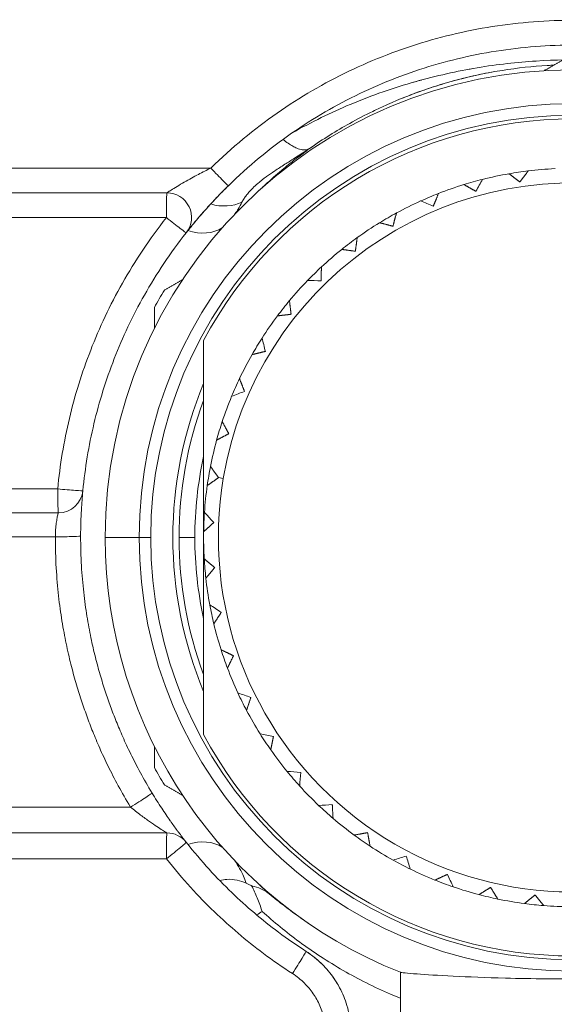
# Model space of a CAD drawing. Header units: centimetres. Extents: x -122 to 72759, y 3298 to 43172.
# Tile 193 of 243: x 31567.76 to 31568.84, y 17262.93 to 17264.93. Entities that reach past the tile are written whole.
import ezdxf

# ---------------------------------------------------------------- set-up
doc = ezdxf.new("R2010")
doc.units = ezdxf.units.CM
doc.header["$MEASUREMENT"] = 0
doc.layers.get('0').update_dxf_attribs({"lineweight": 5})
doc.layers.add('San_urządzenia', color=158, linetype='Continuous', lineweight=25)

# ---------------------------------------------------------------- blocks, each defined once
blk = doc.blocks.new('G$C4145E6B9')
at = {"color": 0, "linetype": 'Continuous', "lineweight": 0, "extrusion": (0, 1, 0)}
for p, q in [((-2.773, -66.293), (-2.773, -66.292)), ((-5.549, -67.361), (-5.549, -67.361)), ((-7.356, -68.16), (-27.397, -68.16)), ((-27.361, -68.661), (-8.246, -68.661)), ((-27.37, -69.164), (-8.257, -69.164)), ((-7.099, -74.462), (-7.198, -74.445)), ((-27.372, -74.674), (-10.466, -74.674)), ((-27.363, -75.161), (-10.452, -75.161)), ((-10.514, -75.646), (-27.399, -75.646)), ((-8.81, -75.661), (-9.5, -75.661)), ((-8.574, -75.661), (-8.81, -75.661)), ((-7.678, -75.661), (-8, -75.661)), ((-8.987, -81.136), (-27.403, -81.136)), ((-27.368, -81.661), (-8.246, -81.661)), ((-27.377, -82.188), (-8.257, -82.188)), ((-3.5, -88.994), (-3.5, -84.493))]:
    blk.add_line(p, q, dxfattribs=at)
at = {"color": 0, "linetype": 'Continuous', "lineweight": 0, "extrusion": (0, 0, -1)}
for centre, radius, start, end in [((0, -75.661), 9.5, 0, 90), ((0, -75.661), 8.81, 0, 180), ((0, -75.661), 8.5, 28.0725, 151.9275), ((0, -75.661), 7.5, 83.0968, 87.2804), ((0, -75.661), 7.5, 75.8968, 80.0804), ((0, -75.661), 7.5, 68.6968, 72.8804), ((8.246, -69.161), 0.5, 90, 218.2466), ((0, -75.661), 7.5, 61.4968, 65.6804), ((0, -75.661), 7.5, 54.2968, 58.4804), ((0, -75.661), 7.5, 47.0968, 51.2804), ((0, -75.661), 7.5, 39.8968, 44.0804), ((0, -75.661), 9.7, 28.8021, 31.1979), ((0, -75.661), 7.5, 32.6968, 36.8804), ((0, -75.661), 7.5, 25.4968, 29.6804), ((0, -75.661), 8.125, 337.3801, 22.6199), ((0, -75.661), 7.5, 18.2968, 22.4804), ((0, -75.661), 7.5, 11.0968, 15.2804), ((0, -75.661), 7.678, 0, 12.377), ((0, -75.661), 7.5, 3.8968, 8.0804), ((0, -75.661), 7.5, 356.6968, 0.8804), ((0, -75.661), 9.5, 291.6078, 0), ((0, -75.661), 7.678, 347.623, 0), ((0, -75.661), 7.5, 349.4968, 353.6804), ((0, -75.661), 7.5, 342.2968, 346.4804), ((0, -75.661), 7.5, 335.0968, 339.2804), ((0, -75.661), 7.5, 327.8968, 332.0804), ((0, -75.661), 8.5, 208.0725, 331.9275), ((0, -75.661), 7.5, 320.6968, 324.8804), ((0, -75.661), 9.7, 328.8021, 331.1979), ((0, -75.661), 7.5, 313.4968, 317.6804), ((0, -75.661), 7.5, 306.2968, 310.4804), ((8.246, -82.161), 0.5, 90, 141.7534), ((0, -75.661), 7.5, 299.0968, 303.2804), ((0, -75.661), 7.5, 291.8968, 296.0804), ((0, -75.661), 7.5, 284.6968, 288.8804), ((0, -75.661), 7.5, 277.4968, 281.6804), ((0, -75.661), 7.5, 270.2968, 274.4804)]:
    blk.add_arc(centre, radius, start, end, dxfattribs=at)
at = {"color": 0, "linetype": 'Continuous', "lineweight": 0}
for centre, radius, start, end in [((0, -75.661), 8.574, 0, 180), ((0, -75.661), 7.5, 104.1032, 107.1196), ((0, -75.661), 7.5, 96.9032, 99.9196), ((0, -75.661), 7.2, 350.4114, 170.4114), ((0, -75.661), 7.5, 111.3032, 114.3196), ((0, -75.661), 7.5, 118.5032, 121.5196), ((0, -75.661), 7.5, 125.7032, 128.7196), ((0, -75.661), 7.5, 132.9032, 135.9196), ((0, -75.661), 7.5, 140.1032, 143.1196), ((0, -75.661), 7.5, 147.3032, 150.3196), ((0, -75.661), 7.5, 154.5032, 157.5196), ((0, -75.661), 8, 159.6359, 200.3641), ((0, -75.661), 7.5, 161.7032, 164.7196), ((0, -75.661), 7.5, 168.9032, 171.9196), ((0, -75.661), 7.2, 170.4114, 350.4114), ((-10.452, -74.661), 0.5, 270, 354.535), ((0, -75.661), 7.5, 176.1032, 179.1196), ((0, -75.661), 8.81, 180, 0), ((0, -75.661), 8.574, 180, 0), ((0, -75.661), 7.5, 183.3032, 186.3196), ((0, -75.661), 7.5, 190.5032, 193.5196), ((0, -75.661), 7.5, 197.7032, 200.7196), ((0, -75.661), 7.5, 204.9032, 207.9196), ((0, -75.661), 7.5, 212.1032, 215.1196), ((0, -75.661), 7.5, 219.3032, 222.3196), ((0, -75.661), 7.5, 226.5032, 229.5196), ((0, -75.661), 7.5, 233.7032, 236.7196), ((0, -75.661), 7.5, 240.9032, 243.9196), ((0, -75.661), 7.5, 248.1032, 251.1196), ((0, -75.661), 7.5, 255.3032, 258.3196), ((0, -75.661), 7.5, 262.5032, 265.5196)]:
    blk.add_arc(centre, radius, start, end, dxfattribs=at)
for centre, major_axis, ratio, start_param, end_param in [((-7.346, -68.159), (0.35, -0.357), 0.015743, -1.582869, 0), ((-7.267, -68.039), (0.774, -0.634), 0.806005, -1.083537, -0.356834), ((-8.246, -69.161), (0.393, -0.31), 0.018331, -1.58436, -0.000001), ((-7.745, -68.606), (0.76, -0.65), 0.765026, -1.072629, -0.232911), ((-10.452, -74.661), (0.498, -0.048), 0.028649, -1.596096, 0.000001), ((-10.5, -75.631), (0.5, -0.001), 0.029852, -1.598863, 0), ((-8.975, -81.111), (0.427, 0.26), 0.030141, -1.617243, 0), ((-8.246, -82.161), (0.393, 0.31), 0.028336, -1.621152, 0), ((-5.688, -84.487), (0.271, 0.42), 0.020785, -1.631053, 0)]:
    blk.add_ellipse(centre, major_axis=major_axis, ratio=ratio, start_param=start_param, end_param=end_param, dxfattribs=at)
at = {"color": 0, "linetype": 'Continuous', "lineweight": 0, "extrusion": (0, 0, -1)}
for centre, major_axis, ratio, start_param, end_param in [((-9.983, -82.867), (13.886, 24.656), 0.000001, -0.955207, -0.943071), ((-8.246, -69.161), (0, 0.5), 0.02202, -1.576823, 0), ((12.3, -75.103), (26.202, -10.687), 0.000001, -2.198522, -2.186386), ((11.23, -70.614), (28.296, -0.291), 0.000001, -2.198522, -2.186386), ((-2.344, -87.748), (-6.755, 27.479), 0.000001, -0.955207, -0.943071), ((8.584, -66.835), (26.416, 10.146), 0.000001, -2.198522, -2.186386), ((-10.452, -74.661), (0, -0.5), 0.027917, 0, 1.544731), ((6.565, -86.077), (-23.735, 15.407), 0.000001, -0.955207, -0.943071), ((8.949, -84.117), (-26.821, 9.02), 0.000001, -0.955207, -0.943071), ((9.939, -82.928), (-27.74, 5.588), 0.000001, -0.955207, -0.943071), ((10.771, -81.626), (-28.221, 2.067), 0.000001, -0.955207, -0.943071), ((-4.332, -64.136), (2.067, 28.221), 0.000001, -2.198522, -2.186386), ((11.434, -80.229), (-28.258, -1.487), 0.000001, -0.955207, -0.943071), ((-8.246, -82.161), (0, 0.5), 0.022042, -1.624206, 0), ((-7.745, -82.717), (0.76, 0.65), 0.76503, -1.072623, -0.232906), ((12.21, -77.242), (-27, -8.467), 0.000001, -0.955207, -0.943071), ((-8.27, -66.54), (-8.467, 27.001), 0.000001, -2.198522, -2.186386), ((-9.348, -67.648), (-11.785, 25.726), 0.000001, -2.198522, -2.186386)]:
    blk.add_ellipse(centre, major_axis=major_axis, ratio=ratio, start_param=start_param, end_param=end_param, dxfattribs=at)
at = {"color": 0, "linetype": 'Continuous', "lineweight": 0}
for points, knots in [([(-7.356, -68.16), (-6.926, -67.739), (-6.473, -67.367), (-6.005, -67.041), (-5.536, -66.715), (-5.052, -66.433), (-4.546, -66.191), (-4.04, -65.948), (-3.511, -65.745), (-2.971, -65.585), (-2.43, -65.426), (-1.877, -65.31), (-1.318, -65.24), (-0.76, -65.169), (-0.195, -65.144), (0.368, -65.163), (0.93, -65.183), (1.491, -65.248), (2.044, -65.358), (2.597, -65.467), (3.142, -65.622), (3.664, -65.816), (4.186, -66.01), (4.684, -66.244), (5.144, -66.502), (5.604, -66.76), (6.025, -67.043), (6.393, -67.325), (6.761, -67.606), (7.076, -67.886), (7.356, -68.16)], [0, 0, 0, 0, 0.1, 0.1, 0.1, 0.2, 0.2, 0.2, 0.3, 0.3, 0.3, 0.4, 0.4, 0.4, 0.5, 0.5, 0.5, 0.6, 0.6, 0.6, 0.7, 0.7, 0.7, 0.8, 0.8, 0.8, 0.9, 0.9, 0.9, 1, 1, 1, 1]), ([(-6.996, -68.516), (-6.591, -68.119), (-6.158, -67.763), (-5.711, -67.452), (-5.264, -67.141), (-4.805, -66.875), (-4.324, -66.644), (-3.843, -66.413), (-3.34, -66.22), (-2.825, -66.069), (-2.311, -65.917), (-1.785, -65.807), (-1.254, -65.74), (-0.722, -65.673), (-0.186, -65.648), (0.35, -65.667), (0.885, -65.686), (1.418, -65.748), (1.944, -65.852), (2.47, -65.956), (2.989, -66.103), (3.485, -66.288), (3.981, -66.472), (4.456, -66.694), (4.893, -66.94), (5.33, -67.185), (5.73, -67.454), (6.08, -67.722), (6.431, -67.99), (6.732, -68.258), (6.996, -68.516)], [0, 0, 0, 0, 0.1, 0.1, 0.1, 0.2, 0.2, 0.2, 0.3, 0.3, 0.3, 0.4, 0.4, 0.4, 0.5, 0.5, 0.5, 0.6, 0.6, 0.6, 0.7, 0.7, 0.7, 0.8, 0.8, 0.8, 0.9, 0.9, 0.9, 1, 1, 1, 1]), ([(-5.705, -67.448), (-5.303, -67.22), (-4.447, -66.807), (-3.191, -66.376), (-1.923, -66.096), (-0.73, -65.964), (0.409, -65.949), (1.586, -66.047), (2.413, -66.203), (2.838, -66.309)], [0.0198281, 0.0198281, 0.0198281, 0.0198281, 0.1428571, 0.2857143, 0.4285714, 0.5714286, 0.7142857, 0.8571429, 1, 1, 1, 1]), ([(-0.383, -66.068), (-0.422, -66.069), (-0.461, -66.071), (-0.5, -66.073), (-0.505, -66.073), (-0.509, -66.074), (-0.513, -66.074), (-0.809, -66.091), (-1.116, -66.123), (-1.429, -66.173), (-1.498, -66.184), (-1.568, -66.196), (-1.638, -66.208), (-1.841, -66.246), (-2.046, -66.29), (-2.253, -66.343), (-2.443, -66.391), (-2.635, -66.446), (-2.828, -66.509), (-2.891, -66.529), (-2.955, -66.551), (-3.019, -66.573), (-3.265, -66.658), (-3.513, -66.756), (-3.764, -66.868), (-3.862, -66.911), (-3.961, -66.957), (-4.06, -67.006), (-4.215, -67.081), (-4.372, -67.162), (-4.529, -67.25), (-4.799, -67.4), (-5.072, -67.569), (-5.346, -67.76)], [0.4866371, 0.4866371, 0.4866371, 0.4866371, 0.5, 0.5, 0.5, 0.5015374, 0.5015374, 0.5015374, 0.6025799, 0.6025799, 0.6025799, 0.625, 0.625, 0.625, 0.6902068, 0.6902068, 0.6902068, 0.75, 0.75, 0.75, 0.7697191, 0.7697191, 0.7697191, 0.8454596, 0.8454596, 0.8454596, 0.875, 0.875, 0.875, 0.9211019, 0.9211019, 0.9211019, 1, 1, 1, 1]), ([(-2.024, -66.136), (-2.043, -66.139), (-2.062, -66.143), (-2.081, -66.146), (-2.096, -66.149), (-2.111, -66.152), (-2.126, -66.154)], [0.58093958, 0.58093958, 0.58093958, 0.58093958, 0.58758906, 0.58758906, 0.58758906, 0.59275878, 0.59275878, 0.59275878, 0.59275878]), ([(-3.452, -66.735), (-3.398, -66.714), (-3.345, -66.693), (-3.292, -66.672), (-3.137, -66.613), (-2.984, -66.559), (-2.831, -66.51), (-2.757, -66.486), (-2.683, -66.463), (-2.609, -66.441), (-2.365, -66.369), (-2.124, -66.308), (-1.885, -66.257), (-1.807, -66.241), (-1.729, -66.225), (-1.651, -66.211)], [0.1862947, 0.1862947, 0.1862947, 0.1862947, 0.2025936, 0.2025936, 0.2025936, 0.25, 0.25, 0.25, 0.2730951, 0.2730951, 0.2730951, 0.3492503, 0.3492503, 0.3492503, 0.3742463, 0.3742463, 0.3742463, 0.3742463]), ([(-3.069, -66.369), (-3.114, -66.381), (-3.159, -66.393), (-3.204, -66.406), (-3.221, -66.411), (-3.238, -66.416), (-3.256, -66.421)], [0.69931093, 0.69931093, 0.69931093, 0.69931093, 0.71428571, 0.71428571, 0.71428571, 0.72000847, 0.72000847, 0.72000847, 0.72000847]), ([(-5.883, -67.575), (-5.815, -67.633), (-5.748, -67.68), (-5.684, -67.716), (-5.658, -67.73), (-5.631, -67.743), (-5.606, -67.753), (-5.566, -67.769), (-5.528, -67.78), (-5.493, -67.785), (-5.436, -67.792), (-5.386, -67.784), (-5.346, -67.76)], [0.0244637, 0.0244637, 0.0244637, 0.0244637, 0.3333333, 0.3333333, 0.3333333, 0.4626741, 0.4626741, 0.4626741, 0.6666667, 0.6666667, 0.6666667, 1, 1, 1, 1]), ([(-5.347, -67.761), (-5.437, -67.823), (-5.526, -67.879), (-5.609, -67.932), (-5.624, -67.942), (-5.639, -67.951), (-5.654, -67.96), (-5.721, -68.003), (-5.786, -68.043), (-5.847, -68.081), (-5.921, -68.128), (-5.991, -68.173), (-6.055, -68.215), (-6.115, -68.255), (-6.17, -68.293), (-6.219, -68.33), (-6.222, -68.332), (-6.225, -68.334), (-6.229, -68.337), (-6.242, -68.346), (-6.254, -68.356), (-6.266, -68.365), (-6.285, -68.379), (-6.302, -68.393), (-6.319, -68.406), (-6.336, -68.419), (-6.352, -68.432), (-6.367, -68.445), (-6.408, -68.479), (-6.444, -68.511), (-6.476, -68.542), (-6.508, -68.572), (-6.536, -68.601), (-6.56, -68.628), (-6.585, -68.654), (-6.606, -68.68), (-6.625, -68.704), (-6.627, -68.706), (-6.628, -68.708), (-6.63, -68.71), (-6.648, -68.733), (-6.663, -68.755), (-6.678, -68.778), (-6.694, -68.802), (-6.709, -68.827), (-6.721, -68.851)], [0.0000119, 0.0000119, 0.0000119, 0.0000119, 0.1, 0.1, 0.1, 0.1180674, 0.1180674, 0.1180674, 0.2, 0.2, 0.2, 0.3, 0.3, 0.3, 0.3939811, 0.3939811, 0.3939811, 0.4, 0.4, 0.4, 0.425, 0.425, 0.425, 0.4625, 0.4625, 0.4625, 0.5, 0.5, 0.5, 0.6, 0.6, 0.6, 0.7, 0.7, 0.7, 0.8, 0.8, 0.8, 0.8083536, 0.8083536, 0.8083536, 0.9, 0.9, 0.9, 1, 1, 1, 1]), ([(-5.346, -67.761), (-5.398, -67.798), (-5.451, -67.837), (-5.506, -67.879), (-5.542, -67.906), (-5.578, -67.934), (-5.616, -67.963), (-5.697, -68.026), (-5.782, -68.094), (-5.871, -68.168), (-5.886, -68.18), (-5.901, -68.193), (-5.916, -68.205), (-6.021, -68.294), (-6.133, -68.392), (-6.25, -68.5), (-6.262, -68.511), (-6.275, -68.523), (-6.288, -68.535), (-6.318, -68.564), (-6.349, -68.593), (-6.381, -68.623)], [0, 0, 0, 0, 0.1214263, 0.1214263, 0.1214263, 0.2, 0.2, 0.2, 0.3716657, 0.3716657, 0.3716657, 0.4, 0.4, 0.4, 0.6, 0.6, 0.6, 0.621637, 0.621637, 0.621637, 0.6733798, 0.6733798, 0.6733798, 0.6733798]), ([(-8.246, -68.661), (-8.247, -68.661), (-8.241, -68.657), (-8.227, -68.648), (-8.214, -68.638), (-8.192, -68.624), (-8.16, -68.604), (-8.128, -68.584), (-8.086, -68.558), (-8.04, -68.53), (-7.994, -68.502), (-7.943, -68.472), (-7.893, -68.444), (-7.843, -68.415), (-7.793, -68.387), (-7.745, -68.361), (-7.698, -68.335), (-7.652, -68.311), (-7.607, -68.287), (-7.563, -68.264), (-7.52, -68.242), (-7.478, -68.221), (-7.436, -68.2), (-7.395, -68.179), (-7.356, -68.16)], [0.0000023, 0.0000023, 0.0000023, 0.0000023, 0.125, 0.125, 0.125, 0.25, 0.25, 0.25, 0.375, 0.375, 0.375, 0.5, 0.5, 0.5, 0.625, 0.625, 0.625, 0.75, 0.75, 0.75, 0.875, 0.875, 0.875, 1, 1, 1, 1]), ([(-6.996, -68.516), (-6.996, -68.516), (-6.996, -68.516), (-6.996, -68.516), (-6.996, -68.516), (-6.997, -68.516), (-6.997, -68.517), (-6.998, -68.518), (-6.999, -68.519), (-7.002, -68.521), (-7.003, -68.523), (-7.01, -68.53), (-7.015, -68.535), (-7.034, -68.553), (-7.047, -68.566), (-7.078, -68.597), (-7.095, -68.614), (-7.207, -68.727), (-7.299, -68.825), (-7.456, -68.996), (-7.523, -69.073), (-7.636, -69.203), (-7.683, -69.26), (-7.76, -69.353), (-7.791, -69.391), (-7.823, -69.432), (-7.831, -69.442), (-7.84, -69.453), (-7.842, -69.455), (-7.844, -69.458), (-7.844, -69.459), (-7.848, -69.463), (-7.85, -69.466), (-7.851, -69.468), (-7.852, -69.468), (-7.852, -69.469), (-7.852, -69.469), (-7.852, -69.469), (-7.852, -69.469), (-7.852, -69.469), (-7.852, -69.469), (-7.852, -69.469), (-7.852, -69.469), (-7.852, -69.469), (-7.852, -69.469), (-7.852, -69.469)], [0, 0, 0, 0, 0.000014, 0.000014, 0.000123, 0.000123, 0.00187, 0.00187, 0.004828, 0.004828, 0.012716, 0.012716, 0.033751, 0.033751, 0.089851, 0.089851, 0.164659, 0.164659, 0.567978, 0.567978, 0.901621, 0.901621, 1.19143, 1.19143, 1.463915, 1.463915, 1.590051, 1.590051, 1.631991, 1.631991, 1.645968, 1.645968, 1.715904, 1.715904, 1.729006, 1.729006, 1.73392, 1.73392, 1.735762, 1.735762, 1.737509, 1.737509, 1.737564, 1.737564, 1.737578, 1.737578, 1.737578, 1.737578]), ([(-7.369, -68.901), (-7.368, -68.9), (-7.368, -68.9), (-7.368, -68.899), (-7.322, -68.85), (-7.278, -68.803), (-7.236, -68.758), (-7.236, -68.758), (-7.236, -68.758), (-7.236, -68.758)], [0.6240982, 0.6240982, 0.6240982, 0.6240982, 0.625, 0.625, 0.625, 0.75, 0.75, 0.75, 0.7500827, 0.7500827, 0.7500827, 0.7500827]), ([(-6.721, -68.851), (-6.744, -68.898), (-6.77, -68.945), (-6.799, -68.991), (-6.817, -69.022), (-6.837, -69.052), (-6.858, -69.083), (-6.861, -69.088), (-6.865, -69.093), (-6.868, -69.098)], [0, 0, 0, 0, 0.3333333, 0.3333333, 0.3333333, 0.5565043, 0.5565043, 0.5565043, 0.5921361, 0.5921361, 0.5921361, 0.5921361]), ([(-10.466, -74.674), (-10.42, -74.191), (-10.341, -73.714), (-10.229, -73.245), (-10.118, -72.775), (-9.974, -72.313), (-9.796, -71.856), (-9.618, -71.398), (-9.405, -70.945), (-9.15, -70.495), (-8.896, -70.045), (-8.6, -69.6), (-8.257, -69.164)], [0, 0, 0, 0, 0.25, 0.25, 0.25, 0.5, 0.5, 0.5, 0.75, 0.75, 0.75, 1, 1, 1, 1]), ([(-7.756, -69.349), (-7.727, -69.313), (-7.69, -69.268), (-7.65, -69.221), (-7.649, -69.219), (-7.647, -69.217), (-7.646, -69.216)], [0.2636319, 0.2636319, 0.2636319, 0.2636319, 0.375, 0.375, 0.375, 0.379342, 0.379342, 0.379342, 0.379342]), ([(-9.955, -74.709), (-9.911, -74.252), (-9.835, -73.797), (-9.729, -73.35), (-9.623, -72.903), (-9.487, -72.464), (-9.317, -72.029), (-9.148, -71.595), (-8.945, -71.164), (-8.703, -70.736), (-8.461, -70.308), (-8.178, -69.882), (-7.854, -69.471)], [0, 0, 0, 0, 0.25, 0.25, 0.25, 0.5, 0.5, 0.5, 0.75, 0.75, 0.75, 1, 1, 1, 1]), ([(-7.854, -69.471), (-7.853, -69.47), (-7.847, -69.463), (-7.833, -69.445), (-7.825, -69.435), (-7.814, -69.421), (-7.801, -69.404)], [0.0000045, 0.0000045, 0.0000045, 0.0000045, 0.125, 0.125, 0.125, 0.1979977, 0.1979977, 0.1979977, 0.1979977]), ([(-7.5, -75.661), (-7.5, -75.172), (-7.5, -74.635), (-7.5, -73.571), (-7.5, -73.043), (-7.5, -72.378), (-7.5, -72.151), (-7.5, -71.888), (-7.5, -71.787), (-7.5, -71.689), (-7.5, -71.661), (-7.5, -71.661)], [-1.6600196, -1.6600196, -1.6600196, -1.6600196, -1.51337, -1.51337, -1.3667204, -1.3667204, -1.305381, -1.305381, -1.2698658, -1.2698658, -1.2450147, -1.2450147, -1.2450147, -1.2450147]), ([(-9.982, -74.832), (-9.973, -74.807), (-9.966, -74.781), (-9.96, -74.748), (-9.959, -74.742), (-9.957, -74.73), (-9.956, -74.725), (-9.956, -74.72), (-9.956, -74.718), (-9.955, -74.717), (-9.955, -74.716), (-9.955, -74.715), (-9.955, -74.715), (-9.955, -74.714), (-9.955, -74.713), (-9.955, -74.712), (-9.955, -74.711), (-9.955, -74.711), (-9.955, -74.711), (-9.955, -74.711), (-9.955, -74.711), (-9.955, -74.711), (-9.955, -74.711), (-9.955, -74.711), (-9.955, -74.713), (-9.956, -74.72), (-9.956, -74.728), (-9.957, -74.738)], [0, 0, 0, 0, 0.0802714, 0.0802714, 0.1000882, 0.1000882, 0.114965, 0.114965, 0.1180877, 0.1180877, 0.1200967, 0.1200967, 0.1221165, 0.1221165, 0.1241361, 0.1241361, 0.1323818, 0.1323818, 0.1403895, 0.1403895, 0.149833, 0.149833, 0.1644075, 0.1644075, 0.2364831, 0.2364831, 0.3658004, 0.3658004, 0.3658004, 0.3658004]), ([(-9.972, -74.907), (-9.971, -74.906), (-9.971, -74.906), (-9.971, -74.905), (-9.967, -74.846), (-9.963, -74.796), (-9.959, -74.762), (-9.957, -74.734), (-9.955, -74.717), (-9.955, -74.711)], [0.597051, 0.597051, 0.597051, 0.597051, 0.6, 0.6, 0.6, 0.8, 0.8, 0.8, 0.9584984, 0.9584984, 0.9584984, 0.9584984]), ([(-10.514, -75.646), (-10.514, -75.596), (-10.512, -75.546), (-10.508, -75.5), (-10.505, -75.453), (-10.501, -75.41), (-10.495, -75.37), (-10.49, -75.331), (-10.484, -75.295), (-10.478, -75.264), (-10.473, -75.233), (-10.467, -75.207), (-10.462, -75.189), (-10.457, -75.171), (-10.454, -75.161), (-10.452, -75.161)], [0, 0, 0, 0, 0.2, 0.2, 0.2, 0.4, 0.4, 0.4, 0.6, 0.6, 0.6, 0.8, 0.8, 0.8, 1, 1, 1, 1]), ([(-10, -75.633), (-10, -75.534), (-9.998, -75.442), (-9.995, -75.354), (-9.993, -75.266), (-9.989, -75.183), (-9.985, -75.107), (-9.985, -75.107), (-9.985, -75.106), (-9.985, -75.106)], [0, 0, 0, 0, 0.2, 0.2, 0.2, 0.4, 0.4, 0.4, 0.4010713, 0.4010713, 0.4010713, 0.4010713]), ([(-8.987, -81.136), (-9.077, -80.988), (-9.159, -80.843), (-9.235, -80.704), (-9.311, -80.566), (-9.379, -80.432), (-9.442, -80.304), (-9.505, -80.176), (-9.561, -80.053), (-9.613, -79.937), (-9.664, -79.821), (-9.71, -79.712), (-9.753, -79.605), (-9.796, -79.498), (-9.837, -79.393), (-9.876, -79.286), (-9.914, -79.179), (-9.952, -79.071), (-9.989, -78.958), (-10.026, -78.846), (-10.062, -78.73), (-10.097, -78.609), (-10.132, -78.488), (-10.166, -78.363), (-10.199, -78.231), (-10.232, -78.099), (-10.264, -77.961), (-10.294, -77.816), (-10.324, -77.671), (-10.353, -77.518), (-10.379, -77.357), (-10.405, -77.196), (-10.429, -77.026), (-10.449, -76.847), (-10.469, -76.667), (-10.485, -76.478), (-10.497, -76.278), (-10.508, -76.078), (-10.515, -75.867), (-10.514, -75.646)], [0, 0, 0, 0, 0.076923, 0.076923, 0.076923, 0.153846, 0.153846, 0.153846, 0.230769, 0.230769, 0.230769, 0.307692, 0.307692, 0.307692, 0.384615, 0.384615, 0.384615, 0.461538, 0.461538, 0.461538, 0.538462, 0.538462, 0.538462, 0.615385, 0.615385, 0.615385, 0.692308, 0.692308, 0.692308, 0.769231, 0.769231, 0.769231, 0.846154, 0.846154, 0.846154, 0.923077, 0.923077, 0.923077, 1, 1, 1, 1]), ([(-8.547, -80.852), (-8.633, -80.71), (-8.712, -80.573), (-8.783, -80.441), (-8.855, -80.309), (-8.921, -80.182), (-8.98, -80.06), (-9.04, -79.939), (-9.094, -79.822), (-9.143, -79.712), (-9.192, -79.602), (-9.235, -79.498), (-9.276, -79.396), (-9.317, -79.294), (-9.356, -79.194), (-9.393, -79.093), (-9.43, -78.992), (-9.466, -78.888), (-9.501, -78.781), (-9.536, -78.675), (-9.57, -78.564), (-9.603, -78.45), (-9.637, -78.335), (-9.669, -78.215), (-9.701, -78.09), (-9.732, -77.965), (-9.762, -77.834), (-9.791, -77.696), (-9.82, -77.557), (-9.847, -77.412), (-9.871, -77.259), (-9.896, -77.106), (-9.919, -76.945), (-9.938, -76.774), (-9.957, -76.603), (-9.973, -76.424), (-9.984, -76.234), (-9.994, -76.043), (-10.001, -75.843), (-10, -75.633)], [0, 0, 0, 0, 0.076923, 0.076923, 0.076923, 0.153846, 0.153846, 0.153846, 0.230769, 0.230769, 0.230769, 0.307692, 0.307692, 0.307692, 0.384615, 0.384615, 0.384615, 0.461538, 0.461538, 0.461538, 0.538462, 0.538462, 0.538462, 0.615385, 0.615385, 0.615385, 0.692308, 0.692308, 0.692308, 0.769231, 0.769231, 0.769231, 0.846154, 0.846154, 0.846154, 0.923077, 0.923077, 0.923077, 1, 1, 1, 1]), ([(-7.5, -79.661), (-7.5, -79.661), (-7.5, -79.633), (-7.5, -79.535), (-7.5, -79.434), (-7.5, -79.171), (-7.5, -78.944), (-7.5, -78.279), (-7.5, -77.751), (-7.5, -76.687), (-7.5, -76.15), (-7.5, -75.661)], [1.2450147, 1.2450147, 1.2450147, 1.2450147, 1.2698658, 1.2698658, 1.305381, 1.305381, 1.3667204, 1.3667204, 1.51337, 1.51337, 1.6600196, 1.6600196, 1.6600196, 1.6600196]), ([(-8.246, -81.661), (-8.247, -81.661), (-8.255, -81.657), (-8.27, -81.648), (-8.285, -81.639), (-8.307, -81.625), (-8.337, -81.606), (-8.367, -81.587), (-8.404, -81.563), (-8.448, -81.534), (-8.492, -81.505), (-8.542, -81.471), (-8.598, -81.431), (-8.654, -81.392), (-8.716, -81.347), (-8.782, -81.298), (-8.847, -81.248), (-8.916, -81.194), (-8.987, -81.136)], [0, 0, 0, 0, 0.166667, 0.166667, 0.166667, 0.333333, 0.333333, 0.333333, 0.5, 0.5, 0.5, 0.666667, 0.666667, 0.666667, 0.833333, 0.833333, 0.833333, 1, 1, 1, 1]), ([(-8.176, -81.419), (-8.177, -81.417), (-8.178, -81.415), (-8.18, -81.414), (-8.232, -81.339), (-8.291, -81.253), (-8.352, -81.16)], [0.6632657, 0.6632657, 0.6632657, 0.6632657, 0.6666667, 0.6666667, 0.6666667, 0.8329481, 0.8329481, 0.8329481, 0.8329481]), ([(-7.973, -81.697), (-7.992, -81.671), (-8.014, -81.642), (-8.039, -81.609), (-8.039, -81.608), (-8.04, -81.607), (-8.041, -81.606)], [0.4015393, 0.4015393, 0.4015393, 0.4015393, 0.5, 0.5, 0.5, 0.5028007, 0.5028007, 0.5028007, 0.5028007]), ([(-7.882, -81.815), (-7.895, -81.799), (-7.913, -81.776), (-7.935, -81.747), (-7.935, -81.746), (-7.936, -81.746), (-7.936, -81.746)], [0.198828, 0.198828, 0.198828, 0.198828, 0.3333333, 0.3333333, 0.3333333, 0.3348083, 0.3348083, 0.3348083, 0.3348083]), ([(-5.417, -84.067), (-5.614, -83.94), (-5.801, -83.809), (-5.975, -83.68), (-6.149, -83.55), (-6.31, -83.422), (-6.467, -83.288), (-6.624, -83.155), (-6.777, -83.018), (-6.929, -82.871), (-7.082, -82.725), (-7.234, -82.569), (-7.388, -82.4), (-7.542, -82.231), (-7.699, -82.048), (-7.854, -81.852)], [0, 0, 0, 0, 0.2, 0.2, 0.2, 0.4, 0.4, 0.4, 0.6, 0.6, 0.6, 0.8, 0.8, 0.8, 1, 1, 1, 1]), ([(-5.695, -84.518), (-5.903, -84.384), (-6.1, -84.247), (-6.282, -84.111), (-6.465, -83.974), (-6.634, -83.839), (-6.799, -83.699), (-6.964, -83.559), (-7.125, -83.414), (-7.286, -83.26), (-7.446, -83.106), (-7.606, -82.943), (-7.768, -82.765), (-7.93, -82.587), (-8.094, -82.395), (-8.257, -82.188)], [0, 0, 0, 0, 0.2, 0.2, 0.2, 0.4, 0.4, 0.4, 0.6, 0.6, 0.6, 0.8, 0.8, 0.8, 1, 1, 1, 1]), ([(-6.868, -82.224), (-6.83, -82.279), (-6.797, -82.332), (-6.767, -82.383), (-6.76, -82.397), (-6.752, -82.411), (-6.745, -82.424), (-6.724, -82.462), (-6.706, -82.5), (-6.69, -82.537), (-6.668, -82.586), (-6.649, -82.635), (-6.634, -82.684)], [0.2553234, 0.2553234, 0.2553234, 0.2553234, 0.5, 0.5, 0.5, 0.5651456, 0.5651456, 0.5651456, 0.75, 0.75, 0.75, 1, 1, 1, 1]), ([(-6.634, -82.684), (-6.694, -82.657), (-6.756, -82.635), (-6.888, -82.607), (-6.957, -82.601), (-7.075, -82.61), (-7.122, -82.619), (-7.167, -82.635)], [0.000001, 0.000001, 0.000001, 0.000001, 0.01993294, 0.01993294, 0.04125294, 0.04125294, 0.05697508, 0.05697508, 0.05697508, 0.05697508]), ([(-6.634, -82.684), (-6.615, -82.692), (-6.596, -82.7), (-6.559, -82.718), (-6.541, -82.726), (-6.523, -82.735)], [-0.01225481, -0.01225481, -0.01225481, -0.01225481, -0.0061238, -0.0061238, 0, 0, 0, 0]), ([(-6.523, -82.735), (-6.483, -82.813), (-6.408, -82.979), (-6.341, -83.162), (-6.309, -83.257)], [0.0000495, 0.0000495, 0.0000495, 0.0000495, 0.5, 1, 1, 1, 1]), ([(-6.161, -82.903), (-6.166, -82.899), (-6.168, -82.897), (-6.181, -82.888), (-6.239, -82.841), (-6.392, -82.772), (-6.455, -82.751), (-6.523, -82.735)], [-0.0945751, -0.0945751, -0.0945751, -0.0945751, -0.07753153, -0.07753153, -0.02961518, -0.02961518, 0, 0, 0, 0]), ([(-6.161, -82.903), (-6.063, -82.985), (-5.962, -83.066), (-5.858, -83.146), (-5.707, -83.262), (-5.549, -83.376), (-5.383, -83.489)], [0.0000004, 0.0000004, 0.0000004, 0.0000004, 0.0512549, 0.0512549, 0.0512549, 0.1254819, 0.1254819, 0.1254819, 0.1254819]), ([(-6.309, -83.257), (-6.076, -83.467), (-5.826, -83.673), (-5.552, -83.875), (-5.277, -84.077), (-4.977, -84.274), (-4.664, -84.454), (-4.351, -84.634), (-4.025, -84.796), (-3.7, -84.936), (-3.633, -84.965), (-3.567, -84.992), (-3.5, -85.019)], [0, 0, 0, 0, 0.125, 0.125, 0.125, 0.25, 0.25, 0.25, 0.375, 0.375, 0.375, 0.4006008, 0.4006008, 0.4006008, 0.4006008]), ([(-4.5, -85.748), (-4.5, -85.6), (-4.516, -85.457), (-4.546, -85.321), (-4.576, -85.184), (-4.619, -85.055), (-4.672, -84.937), (-4.724, -84.819), (-4.785, -84.711), (-4.855, -84.611), (-4.924, -84.511), (-5.001, -84.418), (-5.093, -84.327), (-5.185, -84.235), (-5.294, -84.146), (-5.417, -84.067)], [0, 0, 0, 0, 0.2, 0.2, 0.2, 0.4, 0.4, 0.4, 0.6, 0.6, 0.6, 0.8, 0.8, 0.8, 1, 1, 1, 1]), ([(-5.007, -85.781), (-5.007, -85.669), (-5.019, -85.562), (-5.041, -85.46), (-5.064, -85.358), (-5.096, -85.261), (-5.136, -85.172), (-5.175, -85.083), (-5.221, -85.002), (-5.273, -84.927), (-5.325, -84.852), (-5.383, -84.782), (-5.452, -84.713), (-5.521, -84.645), (-5.602, -84.578), (-5.695, -84.518)], [0, 0, 0, 0, 0.2, 0.2, 0.2, 0.4, 0.4, 0.4, 0.6, 0.6, 0.6, 0.8, 0.8, 0.8, 1, 1, 1, 1]), ([(0, -84.629), (-0.175, -84.629), (-0.349, -84.628), (-0.812, -84.623), (-1.094, -84.618), (-1.759, -84.6), (-2.119, -84.586), (-2.732, -84.556), (-2.981, -84.54), (-3.369, -84.511), (-3.484, -84.499), (-3.498, -84.493)], [1.6952605, 1.6952605, 1.6952605, 1.6952605, 1.7478807, 1.7478807, 1.8359623, 1.8359623, 1.9666087, 1.9666087, 2.0977119, 2.0977119, 2.2481757, 2.2481757, 2.2481757, 2.2481757])]:
    blk.add_open_spline(points, degree=3, knots=knots, dxfattribs=at)
for points, weights in [([(-0.576, -66.179), (-0.391, -66.072), (-0.203, -65.963)], [3.20367529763, 3.18682593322, 3.16847007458]), ([(-1.292, -68.273), (-1.178, -68.358), (-1.068, -68.44)], [1.0432686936, 1.04187473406, 1.04011243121]), ([(-1.068, -68.44), (-0.986, -68.329), (-0.901, -68.215)], [1.04011243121, 1.04187473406, 1.0432686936]), ([(-2.208, -68.493), (-2.084, -68.563), (-1.965, -68.63)], [1.0432686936, 1.04187473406, 1.04011243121]), ([(-2.83, -68.932), (-2.778, -68.805), (-2.725, -68.674)], [1.04011243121, 1.04187473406, 1.0432686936]), ([(-3.651, -69.34), (-3.616, -69.207), (-3.579, -69.07)], [1.04011243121, 1.04187473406, 1.0432686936]), ([(-3.921, -69.268), (-3.784, -69.304), (-3.651, -69.34)], [1.0432686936, 1.04187473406, 1.04011243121]), ([(-4.415, -69.847), (-4.396, -69.711), (-4.377, -69.571)], [1.04011243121, 1.04187473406, 1.0432686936]), ([(-4.691, -69.809), (-4.551, -69.829), (-4.415, -69.847)], [1.0432686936, 1.04187473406, 1.04011243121]), ([(-5.109, -70.446), (-5.107, -70.309), (-5.106, -70.167)], [1.04011243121, 1.04187473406, 1.0432686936]), ([(-8.297, -70.637), (-8.109, -70.528), (-7.924, -70.421)], [3.16847007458, 3.18682593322, 3.20367529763]), ([(-8.5, -71.418), (-8.5, -71.205), (-8.5, -70.988)], [3.20275578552, 3.18591125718, 3.167560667]), ([(-5.722, -71.128), (-5.738, -70.991), (-5.754, -70.851)], [1.04011243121, 1.04187473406, 1.0432686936]), ([(-5.999, -71.16), (-5.859, -71.144), (-5.722, -71.128)], [1.0432686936, 1.04187473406, 1.04011243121]), ([(-6.516, -71.947), (-6.379, -71.914), (-6.245, -71.881)], [1.0432686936, 1.04187473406, 1.04011243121]), ([(-6.669, -72.693), (-6.719, -72.565), (-6.77, -72.433)], [1.04011243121, 1.04187473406, 1.0432686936]), ([(-6.989, -73.553), (-7.054, -73.431), (-7.121, -73.307)], [1.04011243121, 1.04187473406, 1.0432686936]), ([(-7.235, -73.684), (-7.11, -73.618), (-6.989, -73.553)], [1.0432686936, 1.04187473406, 1.04011243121]), ([(-7.198, -74.445), (-7.278, -74.333), (-7.36, -74.218)], [1.04011243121, 1.04187473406, 1.0432686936]), ([(-7.426, -74.607), (-7.31, -74.525), (-7.198, -74.445)], [1.0432686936, 1.04187473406, 1.04011243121]), ([(-7.294, -75.357), (-7.387, -75.255), (-7.483, -75.151)], [1.04011243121, 1.04187473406, 1.0432686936]), ([(-7.499, -75.546), (-7.395, -75.45), (-7.294, -75.357)], [1.0432686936, 1.04187473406, 1.04011243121]), ([(-7.274, -76.273), (-7.379, -76.184), (-7.488, -76.093)], [1.04011243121, 1.04187473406, 1.0432686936]), ([(-7.454, -76.487), (-7.363, -76.379), (-7.274, -76.273)], [1.0432686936, 1.04187473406, 1.04011243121]), ([(-7.292, -77.414), (-7.215, -77.296), (-7.14, -77.18)], [1.0432686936, 1.04187473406, 1.04011243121]), ([(-6.893, -78.063), (-7.017, -78.003), (-7.145, -77.942)], [1.04011243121, 1.04187473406, 1.0432686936]), ([(-7.015, -78.315), (-6.953, -78.187), (-6.893, -78.063)], [1.0432686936, 1.04187473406, 1.04011243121]), ([(-6.627, -79.173), (-6.582, -79.039), (-6.538, -78.908)], [1.0432686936, 1.04187473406, 1.04011243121]), ([(-6.135, -79.976), (-6.107, -79.837), (-6.08, -79.702)], [1.0432686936, 1.04187473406, 1.04011243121]), ([(-8.5, -80.334), (-8.5, -80.117), (-8.5, -79.904)], [3.167560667, 3.18591125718, 3.20275578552]), ([(-7.924, -80.901), (-8.109, -80.794), (-8.297, -80.686)], [3.20367529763, 3.18682593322, 3.16847007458]), ([(-4.869, -81.366), (-4.876, -81.224), (-4.884, -81.087)], [1.0432686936, 1.04187473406, 1.04011243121]), ([(-4.165, -81.656), (-4.301, -81.681), (-4.44, -81.706)], [1.04011243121, 1.04187473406, 1.0432686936]), ([(-4.116, -81.931), (-4.141, -81.792), (-4.165, -81.656)], [1.0432686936, 1.04187473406, 1.04011243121]), ([(-2.543, -82.504), (-2.668, -82.561), (-2.797, -82.62)], [1.04011243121, 1.04187473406, 1.0432686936]), ([(-1.666, -82.769), (-1.783, -82.841), (-1.903, -82.916)], [1.04011243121, 1.04187473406, 1.0432686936]), ([(-1.518, -83.006), (-1.593, -82.886), (-1.666, -82.769)], [1.0432686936, 1.04187473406, 1.04011243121]), ([(-0.762, -82.921), (-0.869, -83.008), (-0.979, -83.097)], [1.04011243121, 1.04187473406, 1.0432686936]), ([(-0.586, -83.138), (-0.675, -83.028), (-0.762, -82.921)], [1.0432686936, 1.04187473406, 1.04011243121])]:
    blk.add_rational_spline(points, weights, degree=2, dxfattribs=at)
for points in [[(-1.061, -66.122), (-1.061, -66.122), (-1.061, -66.122), (-1.061, -66.122)], [(-6.996, -68.516), (-7.078, -68.596), (-7.158, -68.677), (-7.236, -68.758)], [(-7.369, -68.901), (-7.471, -69.012), (-7.567, -69.123), (-7.646, -69.216)], [(-7.756, -69.349), (-7.773, -69.369), (-7.788, -69.388), (-7.801, -69.404)], [(-9.972, -74.907), (-9.976, -74.963), (-9.98, -75.031), (-9.985, -75.106)], [(-9.995, -75.356), (-9.998, -75.445), (-10, -75.539), (-10, -75.633)], [(-8.547, -80.852), (-8.484, -80.956), (-8.418, -81.061), (-8.352, -81.16)], [(-8.176, -81.419), (-8.128, -81.487), (-8.082, -81.55), (-8.041, -81.606)], [(-7.973, -81.697), (-7.959, -81.715), (-7.947, -81.731), (-7.936, -81.746)], [(-7.882, -81.815), (-7.87, -81.83), (-7.862, -81.84), (-7.858, -81.846)], [(-7.854, -81.852), (-7.854, -81.852), (-7.855, -81.85), (-7.858, -81.846)], [(-6.381, -82.699), (-6.309, -82.768), (-6.236, -82.836), (-6.161, -82.903)], [(-6.309, -83.257), (-6.347, -83.28), (-6.384, -83.304), (-6.421, -83.327)], [(-5.417, -84.067), (-5.308, -84.137), (-5.206, -84.218), (-5.113, -84.307)], [(-4.864, -84.598), (-4.818, -84.663), (-4.776, -84.731), (-4.739, -84.8)]]:
    blk.add_open_spline(points, degree=3, dxfattribs=at)
blk = doc.blocks.new('G$CB5497DE1')
at = {"layer": 'San_urządzenia', "xscale": 0.1, "yscale": 0.1, "zscale": 0.1}
blk.add_blockref('G$C4145E6B9', (-14.0898, 6.0902, -25), dxfattribs=at)

msp = doc.modelspace()

# ---------------------------------------------------------------- block references
msp.add_blockref('G$CB5497DE1', (31582.97075, 17265.35095))

doc.saveas('drawing.dxf')
